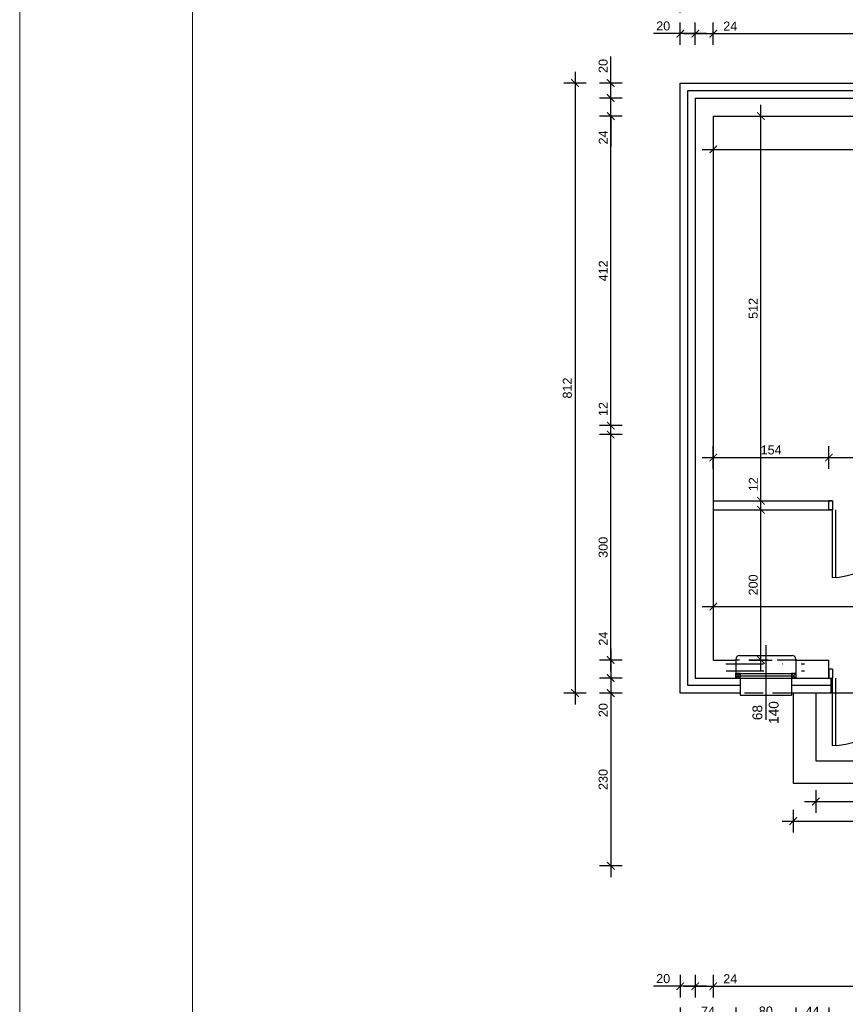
# Model space of a CAD drawing. Header units: millimetres. Extents: x 76458 to 82042, y -14593 to -11623.
# Tile 2 of 15: x 76458 to 77558, y -13924 to -12613. Entities that reach past the tile are written whole.
import ezdxf

# ---------------------------------------------------------------- set-up
doc = ezdxf.new("R2010")
doc.units = ezdxf.units.MM
doc.header["$LTSCALE"] = 100
doc.header["$MEASUREMENT"] = 0
for name, pattern in [('DASHDOT', [1, 0.5, -0.25, 0, -0.25]), ('DASHED', [0.75, 0.5, -0.25]), ('DASHED2', [0.375, 0.25, -0.125])]:
    doc.linetypes.add(name, pattern=pattern)
for name, color, linetype in [('OKNA', 7, 'Continuous'), ('otwór', 1, 'Continuous'), ('Warstwa1', 1, 'Continuous'), ('Warstwa4', 4, 'Continuous'), ('WENTYLACJAPRZER', 1, 'DASHED'), ('WYMIARY', 1, 'Continuous'), ('wyposażenie', 4, 'Continuous')]:
    doc.layers.add(name, color=color, linetype=linetype)
doc.layers.add('Wentyl', color=4, linetype='Continuous', lineweight=18)
doc.styles.add('styl1', font='ARIAL.TTF', dxfattribs={"height": 12})
doc.linetypes.add('BATTING', pattern='A,0.0001,-0.1,[134,ltypeshp.shx,S=0.1,R=0,X=-0.1,Y=0],-0.2,[134,ltypeshp.shx,S=0.1,R=180,X=0.1,Y=0],-0.1', length=0.4001)
doc.dimstyles.new('2222', dxfattribs={"dimtxt": 12, "dimasz": 10, "dimexe": 15, "dimexo": 15, "dimgap": 4, "dimtad": 1, "dimtxsty": 'styl1', "dimblk": 'ARCHTICK', "dimcen": 2.5, "dimdle": 15, "dimclrd": 1, "dimclre": 1, "dimclrt": 4, "dimadec": 0, "dimazin": 0, "dimtfac": 1, "dimtmove": 0, "dimatfit": 3, "dimldrblk": 'ARCHTICK', "dimfxl": 15, "dimfxlon": 1, "dimlwd": 25, "dimlwe": 25, "dimarcsym": 0})

# ---------------------------------------------------------------- blocks, each defined once
blk = doc.blocks.new('_ArchTick')
at = {"layer": 'Warstwa1', "color": 0, "const_width": 0.15}
blk.add_lwpolyline([(-0.5, -0.5), (0.5, 0.5)], dxfattribs=at)
blk = doc.blocks.new('*D21')
at = {"layer": 'Defpoints', "color": 0, "linetype": 'ByBlock'}
for p in [(77381.8, -13465.5), (77245.3, -13489.5), (77381.8, -13489.5)]:
    blk.add_point(p, dxfattribs=at)
at = {"layer": 'WYMIARY', "color": 1, "linetype": 'ByBlock', "lineweight": 25}
for p, q in [((77245.3, -13465.5), (77245.3, -13424.4)), ((77245.3, -13450.5), (77245.3, -13489.5)), ((77260.3, -13465.5), (77230.3, -13465.5)), ((77260.3, -13489.5), (77230.3, -13489.5))]:
    blk.add_line(p, q, dxfattribs=at)
at = {"layer": 'WYMIARY', "color": 1, "linetype": 'ByBlock', "lineweight": 25, "xscale": 10, "yscale": 10, "zscale": 10}
for p, rotation in [((77245.3, -13465.5), 90), ((77245.3, -13489.5), 270)]:
    blk.add_blockref('_ArchTick', p, dxfattribs=dict(at, rotation=rotation))
at = {"layer": 'WYMIARY', "color": 4, "linetype": 'ByBlock', "insert": (77235.3, -13437), "char_height": 12, "attachment_point": 5, "rotation": 90, "style": 'styl1'}
blk.add_mtext('24', dxfattribs=at)
blk = doc.blocks.new('*D22')
at = {"layer": 'Defpoints', "color": 0, "linetype": 'ByBlock'}
for p in [(77245.3, -13165.5), (77381.8, -13165.5), (77381.8, -13465.5)]:
    blk.add_point(p, dxfattribs=at)
at = {"layer": 'WYMIARY', "color": 1, "linetype": 'ByBlock', "lineweight": 25}
for p, q in [((77245.3, -13480.5), (77245.3, -13150.5)), ((77260.3, -13165.5), (77230.3, -13165.5)), ((77260.3, -13465.5), (77230.3, -13465.5))]:
    blk.add_line(p, q, dxfattribs=at)
at = {"layer": 'WYMIARY', "color": 1, "linetype": 'ByBlock', "lineweight": 25, "xscale": 10, "yscale": 10, "zscale": 10}
for p, rotation in [((77245.3, -13165.5), 90), ((77245.3, -13465.5), 270)]:
    blk.add_blockref('_ArchTick', p, dxfattribs=dict(at, rotation=rotation))
at = {"layer": 'WYMIARY', "color": 4, "linetype": 'ByBlock', "insert": (77235.2, -13315.5), "char_height": 12, "attachment_point": 5, "rotation": 90, "style": 'styl1'}
blk.add_mtext('300', dxfattribs=at)
blk = doc.blocks.new('*D23')
at = {"layer": 'Defpoints', "color": 0, "linetype": 'ByBlock'}
for p in [(77245.3, -13153.5), (77381.8, -13153.5), (77381.8, -13165.5)]:
    blk.add_point(p, dxfattribs=at)
at = {"layer": 'WYMIARY', "color": 1, "linetype": 'ByBlock', "lineweight": 25}
for p, q in [((77245.3, -13153.5), (77245.3, -13119.6)), ((77260.3, -13153.5), (77230.3, -13153.5)), ((77245.3, -13180.5), (77245.3, -13153.5)), ((77260.3, -13165.5), (77230.3, -13165.5))]:
    blk.add_line(p, q, dxfattribs=at)
at = {"layer": 'WYMIARY', "color": 1, "linetype": 'ByBlock', "lineweight": 25, "xscale": 10, "yscale": 10, "zscale": 10}
for p, rotation in [((77245.3, -13153.5), 90), ((77245.3, -13165.5), 270)]:
    blk.add_blockref('_ArchTick', p, dxfattribs=dict(at, rotation=rotation))
at = {"layer": 'WYMIARY', "color": 4, "linetype": 'ByBlock', "insert": (77235.3, -13131.5), "char_height": 12, "attachment_point": 5, "rotation": 90, "style": 'styl1'}
blk.add_mtext('12', dxfattribs=at)
blk = doc.blocks.new('*D24')
at = {"layer": 'Defpoints', "color": 0, "linetype": 'ByBlock'}
for p in [(77245.3, -12741.5), (77381.8, -12741.5), (77381.8, -13153.5)]:
    blk.add_point(p, dxfattribs=at)
at = {"layer": 'WYMIARY', "color": 1, "linetype": 'ByBlock', "lineweight": 25}
for p, q in [((77245.3, -13168.5), (77245.3, -12726.5)), ((77260.3, -12741.5), (77230.3, -12741.5)), ((77260.3, -13153.5), (77230.3, -13153.5))]:
    blk.add_line(p, q, dxfattribs=at)
at = {"layer": 'WYMIARY', "color": 1, "linetype": 'ByBlock', "lineweight": 25, "xscale": 10, "yscale": 10, "zscale": 10}
for p, rotation in [((77245.3, -12741.5), 90), ((77245.3, -13153.5), 270)]:
    blk.add_blockref('_ArchTick', p, dxfattribs=dict(at, rotation=rotation))
at = {"layer": 'WYMIARY', "color": 4, "linetype": 'ByBlock', "insert": (77235.3, -12947.5), "char_height": 12, "attachment_point": 5, "rotation": 90, "style": 'styl1'}
blk.add_mtext('412', dxfattribs=at)
blk = doc.blocks.new('*D25')
at = {"layer": 'Defpoints', "color": 0, "linetype": 'ByBlock'}
for p in [(77245.3, -12717.5), (77381.8, -12717.5), (77381.8, -12741.5)]:
    blk.add_point(p, dxfattribs=at)
at = {"layer": 'WYMIARY', "color": 1, "linetype": 'ByBlock', "lineweight": 25}
for p, q in [((77260.3, -12717.5), (77230.3, -12717.5)), ((77245.3, -12756.5), (77245.3, -12717.5)), ((77260.3, -12741.5), (77230.3, -12741.5)), ((77245.3, -12741.5), (77245.3, -12782.6))]:
    blk.add_line(p, q, dxfattribs=at)
at = {"layer": 'WYMIARY', "color": 1, "linetype": 'ByBlock', "lineweight": 25, "xscale": 10, "yscale": 10, "zscale": 10}
for p, rotation in [((77245.3, -12717.5), 90), ((77245.3, -12741.5), 270)]:
    blk.add_blockref('_ArchTick', p, dxfattribs=dict(at, rotation=rotation))
at = {"layer": 'WYMIARY', "color": 4, "linetype": 'ByBlock', "insert": (77235.3, -12770), "char_height": 12, "attachment_point": 5, "rotation": 90, "style": 'styl1'}
blk.add_mtext('24', dxfattribs=at)
blk = doc.blocks.new('*D26')
at = {"layer": 'Defpoints', "color": 0, "linetype": 'ByBlock'}
for p in [(77245.3, -12697.5), (77357.8, -12697.5), (77357.8, -12717.5)]:
    blk.add_point(p, dxfattribs=at)
at = {"layer": 'WYMIARY', "color": 1, "linetype": 'ByBlock', "lineweight": 25}
for p, q in [((77245.3, -12697.5), (77245.3, -12662.1)), ((77260.3, -12697.5), (77230.3, -12697.5)), ((77245.3, -12732.5), (77245.3, -12697.5)), ((77260.3, -12717.5), (77230.3, -12717.5))]:
    blk.add_line(p, q, dxfattribs=at)
at = {"layer": 'WYMIARY', "color": 1, "linetype": 'ByBlock', "lineweight": 25, "xscale": 10, "yscale": 10, "zscale": 10}
for p, rotation in [((77245.3, -12697.5), 90), ((77245.3, -12717.5), 270)]:
    blk.add_blockref('_ArchTick', p, dxfattribs=dict(at, rotation=rotation))
at = {"layer": 'WYMIARY', "color": 4, "linetype": 'ByBlock', "insert": (77235.2, -12674.8), "char_height": 12, "attachment_point": 5, "rotation": 90, "style": 'styl1'}
blk.add_mtext('20', dxfattribs=at)
blk = doc.blocks.new('*D27')
at = {"layer": 'Defpoints', "color": 0, "linetype": 'ByBlock'}
for p in [(77357.8, -13489.5), (77245.3, -13509.5), (77357.8, -13509.5)]:
    blk.add_point(p, dxfattribs=at)
at = {"layer": 'WYMIARY', "color": 1, "linetype": 'ByBlock', "lineweight": 25}
for p, q in [((77245.3, -13474.5), (77245.3, -13509.5)), ((77260.3, -13489.5), (77230.3, -13489.5)), ((77260.3, -13509.5), (77230.3, -13509.5)), ((77245.3, -13509.5), (77245.3, -13544.9))]:
    blk.add_line(p, q, dxfattribs=at)
at = {"layer": 'WYMIARY', "color": 1, "linetype": 'ByBlock', "lineweight": 25, "xscale": 10, "yscale": 10, "zscale": 10}
for p, rotation in [((77245.3, -13489.5), 90), ((77245.3, -13509.5), 270)]:
    blk.add_blockref('_ArchTick', p, dxfattribs=dict(at, rotation=rotation))
at = {"layer": 'WYMIARY', "color": 4, "linetype": 'ByBlock', "insert": (77235.2, -13532.2), "char_height": 12, "attachment_point": 5, "rotation": 90, "style": 'styl1'}
blk.add_mtext('20', dxfattribs=at)
blk = doc.blocks.new('*D28')
at = {"layer": 'Defpoints', "color": 0, "linetype": 'ByBlock'}
for p in [(77337.8, -12631.8), (77337.8, -12717.5), (77357.8, -12717.5)]:
    blk.add_point(p, dxfattribs=at)
at = {"layer": 'WYMIARY', "color": 1, "linetype": 'ByBlock', "lineweight": 25}
for p, q in [((77337.8, -12646.8), (77337.8, -12616.8)), ((77357.8, -12646.8), (77357.8, -12616.8)), ((77337.8, -12631.8), (77302.4, -12631.8)), ((77372.8, -12631.8), (77337.8, -12631.8))]:
    blk.add_line(p, q, dxfattribs=at)
at = {"layer": 'WYMIARY', "color": 1, "linetype": 'ByBlock', "lineweight": 25, "xscale": 10, "yscale": 10, "zscale": 10, "rotation": 180}
blk.add_blockref('_ArchTick', (77337.8, -12631.8), dxfattribs=at)
at = {"layer": 'WYMIARY', "color": 1, "linetype": 'ByBlock', "lineweight": 25, "xscale": 10, "yscale": 10, "zscale": 10}
blk.add_blockref('_ArchTick', (77357.8, -12631.8), dxfattribs=at)
at = {"layer": 'WYMIARY', "color": 4, "linetype": 'ByBlock', "insert": (77315.1, -12621.6), "char_height": 12, "attachment_point": 5, "style": 'styl1'}
blk.add_mtext('20', dxfattribs=at)
blk = doc.blocks.new('*D29')
at = {"layer": 'Defpoints', "color": 0, "linetype": 'ByBlock'}
for p in [(77381.8, -12631.8), (77357.8, -12717.5), (77381.8, -12741.5)]:
    blk.add_point(p, dxfattribs=at)
at = {"layer": 'WYMIARY', "color": 1, "linetype": 'ByBlock', "lineweight": 25}
for p, q in [((77357.8, -12646.8), (77357.8, -12616.8)), ((77381.8, -12646.8), (77381.8, -12616.8)), ((77342.8, -12631.8), (77381.8, -12631.8)), ((77381.8, -12631.8), (77417.1, -12631.8))]:
    blk.add_line(p, q, dxfattribs=at)
at = {"layer": 'WYMIARY', "color": 1, "linetype": 'ByBlock', "lineweight": 25, "xscale": 10, "yscale": 10, "zscale": 10, "rotation": 180}
blk.add_blockref('_ArchTick', (77357.8, -12631.8), dxfattribs=at)
at = {"layer": 'WYMIARY', "color": 1, "linetype": 'ByBlock', "lineweight": 25, "xscale": 10, "yscale": 10, "zscale": 10}
blk.add_blockref('_ArchTick', (77381.8, -12631.8), dxfattribs=at)
at = {"layer": 'WYMIARY', "color": 4, "linetype": 'ByBlock', "insert": (77404.4, -12621.7), "char_height": 12, "attachment_point": 5, "style": 'styl1'}
blk.add_mtext('24', dxfattribs=at)
blk = doc.blocks.new('*D30')
at = {"layer": 'Defpoints', "color": 0, "linetype": 'ByBlock'}
for p in [(77789.8, -12631.8), (77381.8, -12741.5), (77789.8, -12741.5)]:
    blk.add_point(p, dxfattribs=at)
at = {"layer": 'WYMIARY', "color": 1, "linetype": 'ByBlock', "lineweight": 25}
for p, q in [((77381.8, -12646.8), (77381.8, -12616.8)), ((77789.8, -12646.8), (77789.8, -12616.8)), ((77366.8, -12631.8), (77804.8, -12631.8))]:
    blk.add_line(p, q, dxfattribs=at)
at = {"layer": 'WYMIARY', "color": 1, "linetype": 'ByBlock', "lineweight": 25, "xscale": 10, "yscale": 10, "zscale": 10, "rotation": 180}
blk.add_blockref('_ArchTick', (77381.8, -12631.8), dxfattribs=at)
at = {"layer": 'WYMIARY', "color": 1, "linetype": 'ByBlock', "lineweight": 25, "xscale": 10, "yscale": 10, "zscale": 10}
blk.add_blockref('_ArchTick', (77789.8, -12631.8), dxfattribs=at)
at = {"layer": 'WYMIARY', "color": 4, "linetype": 'ByBlock', "insert": (77585.8, -12621.6), "char_height": 12, "attachment_point": 5, "style": 'styl1'}
blk.add_mtext('408', dxfattribs=at)
blk = doc.blocks.new('*D41')
at = {"layer": 'Defpoints', "color": 0, "linetype": 'ByBlock'}
for p in [(77992.8, -12588.7), (77337.8, -12697.5), (77992.8, -12717.5)]:
    blk.add_point(p, dxfattribs=at)
at = {"layer": 'WYMIARY', "color": 1, "linetype": 'ByBlock', "lineweight": 25}
for p, q in [((77337.8, -12603.7), (77337.8, -12573.7)), ((77992.8, -12603.7), (77992.8, -12573.7)), ((77322.8, -12588.7), (78007.8, -12588.7))]:
    blk.add_line(p, q, dxfattribs=at)
at = {"layer": 'WYMIARY', "color": 1, "linetype": 'ByBlock', "lineweight": 25, "xscale": 10, "yscale": 10, "zscale": 10, "rotation": 180}
blk.add_blockref('_ArchTick', (77337.8, -12588.7), dxfattribs=at)
at = {"layer": 'WYMIARY', "color": 1, "linetype": 'ByBlock', "lineweight": 25, "xscale": 10, "yscale": 10, "zscale": 10}
blk.add_blockref('_ArchTick', (77992.8, -12588.7), dxfattribs=at)
at = {"layer": 'WYMIARY', "color": 4, "linetype": 'ByBlock', "insert": (77665.3, -12578.5), "char_height": 12, "attachment_point": 5, "style": 'styl1'}
blk.add_mtext('655', dxfattribs=at)
blk = doc.blocks.new('*D48')
at = {"layer": 'Defpoints', "color": 0, "linetype": 'ByBlock'}
for p in [(78032.8, -12547.7), (77337.8, -12697.5), (78032.8, -12697.5)]:
    blk.add_point(p, dxfattribs=at)
at = {"layer": 'WYMIARY', "color": 1, "linetype": 'ByBlock', "lineweight": 25}
for p, q in [((77337.8, -12562.7), (77337.8, -12532.7)), ((78032.8, -12562.7), (78032.8, -12532.7)), ((77322.8, -12547.7), (78047.8, -12547.7))]:
    blk.add_line(p, q, dxfattribs=at)
at = {"layer": 'WYMIARY', "color": 1, "linetype": 'ByBlock', "lineweight": 25, "xscale": 10, "yscale": 10, "zscale": 10, "rotation": 180}
blk.add_blockref('_ArchTick', (77337.8, -12547.7), dxfattribs=at)
at = {"layer": 'WYMIARY', "color": 1, "linetype": 'ByBlock', "lineweight": 25, "xscale": 10, "yscale": 10, "zscale": 10}
blk.add_blockref('_ArchTick', (78032.8, -12547.7), dxfattribs=at)
at = {"layer": 'WYMIARY', "color": 4, "linetype": 'ByBlock', "insert": (77685.3, -12537.6), "char_height": 12, "attachment_point": 5, "style": 'styl1'}
blk.add_mtext('695', dxfattribs=at)
blk = doc.blocks.new('*D53')
at = {"layer": 'Defpoints', "color": 0, "linetype": 'ByBlock'}
for p in [(77337.8, -12697.5), (77197.7, -13509.5), (77337.8, -13509.5)]:
    blk.add_point(p, dxfattribs=at)
at = {"layer": 'WYMIARY', "color": 1, "linetype": 'ByBlock', "lineweight": 25}
for p, q in [((77197.7, -12682.5), (77197.7, -13524.5)), ((77212.7, -12697.5), (77182.7, -12697.5)), ((77212.7, -13509.5), (77182.7, -13509.5))]:
    blk.add_line(p, q, dxfattribs=at)
at = {"layer": 'WYMIARY', "color": 1, "linetype": 'ByBlock', "lineweight": 25, "xscale": 10, "yscale": 10, "zscale": 10}
for p, rotation in [((77197.7, -12697.5), 90), ((77197.7, -13509.5), 270)]:
    blk.add_blockref('_ArchTick', p, dxfattribs=dict(at, rotation=rotation))
at = {"layer": 'WYMIARY', "color": 4, "linetype": 'ByBlock', "insert": (77187.5, -13103.5), "char_height": 12, "attachment_point": 5, "rotation": 90, "style": 'styl1'}
blk.add_mtext('812', dxfattribs=at)
blk = doc.blocks.new('*D54')
at = {"layer": 'Defpoints', "color": 0, "linetype": 'ByBlock'}
for p in [(78048.8, -13509.5), (77245.3, -13739.5), (78048.8, -13739.5)]:
    blk.add_point(p, dxfattribs=at)
at = {"layer": 'WYMIARY', "color": 1, "linetype": 'ByBlock', "lineweight": 25}
for p, q in [((77245.3, -13494.5), (77245.3, -13754.5)), ((77260.3, -13509.5), (77230.3, -13509.5)), ((77260.3, -13739.5), (77230.3, -13739.5))]:
    blk.add_line(p, q, dxfattribs=at)
at = {"layer": 'WYMIARY', "color": 1, "linetype": 'ByBlock', "lineweight": 25, "xscale": 10, "yscale": 10, "zscale": 10}
for p, rotation in [((77245.3, -13509.5), 90), ((77245.3, -13739.5), 270)]:
    blk.add_blockref('_ArchTick', p, dxfattribs=dict(at, rotation=rotation))
at = {"layer": 'WYMIARY', "color": 4, "linetype": 'ByBlock', "insert": (77235.2, -13624.5), "char_height": 12, "attachment_point": 5, "rotation": 90, "style": 'styl1'}
blk.add_mtext('230', dxfattribs=at)
blk = doc.blocks.new('*D55')
at = {"layer": 'Defpoints', "color": 0, "linetype": 'ByBlock'}
for p in [(77337.8, -13554), (77357.8, -13554), (77337.8, -13899.7)]:
    blk.add_point(p, dxfattribs=at)
at = {"layer": 'WYMIARY', "color": 1, "linetype": 'ByBlock', "lineweight": 25}
for p, q in [((77337.8, -13884.7), (77337.8, -13914.7)), ((77357.8, -13884.7), (77357.8, -13914.7)), ((77337.8, -13899.7), (77302.4, -13899.7)), ((77372.8, -13899.7), (77337.8, -13899.7))]:
    blk.add_line(p, q, dxfattribs=at)
at = {"layer": 'WYMIARY', "color": 1, "linetype": 'ByBlock', "lineweight": 25, "xscale": 10, "yscale": 10, "zscale": 10, "rotation": 180}
blk.add_blockref('_ArchTick', (77337.8, -13899.7), dxfattribs=at)
at = {"layer": 'WYMIARY', "color": 1, "linetype": 'ByBlock', "lineweight": 25, "xscale": 10, "yscale": 10, "zscale": 10}
blk.add_blockref('_ArchTick', (77357.8, -13899.7), dxfattribs=at)
at = {"layer": 'WYMIARY', "color": 4, "linetype": 'ByBlock', "insert": (77315.1, -13889.6), "char_height": 12, "attachment_point": 5, "style": 'styl1'}
blk.add_mtext('20', dxfattribs=at)
blk = doc.blocks.new('*D56')
at = {"layer": 'Defpoints', "color": 0, "linetype": 'ByBlock'}
for p in [(77381.8, -13530), (77357.8, -13554), (77381.8, -13899.7)]:
    blk.add_point(p, dxfattribs=at)
at = {"layer": 'WYMIARY', "color": 1, "linetype": 'ByBlock', "lineweight": 25}
for p, q in [((77357.8, -13884.7), (77357.8, -13914.7)), ((77381.8, -13884.7), (77381.8, -13914.7)), ((77342.8, -13899.7), (77381.8, -13899.7)), ((77381.8, -13899.7), (77417.1, -13899.7))]:
    blk.add_line(p, q, dxfattribs=at)
at = {"layer": 'WYMIARY', "color": 1, "linetype": 'ByBlock', "lineweight": 25, "xscale": 10, "yscale": 10, "zscale": 10, "rotation": 180}
blk.add_blockref('_ArchTick', (77357.8, -13899.7), dxfattribs=at)
at = {"layer": 'WYMIARY', "color": 1, "linetype": 'ByBlock', "lineweight": 25, "xscale": 10, "yscale": 10, "zscale": 10}
blk.add_blockref('_ArchTick', (77381.8, -13899.7), dxfattribs=at)
at = {"layer": 'WYMIARY', "color": 4, "linetype": 'ByBlock', "insert": (77404.4, -13889.7), "char_height": 12, "attachment_point": 5, "style": 'styl1'}
blk.add_mtext('24', dxfattribs=at)
blk = doc.blocks.new('*D57')
at = {"layer": 'Defpoints', "color": 0, "linetype": 'ByBlock'}
for p in [(77381.8, -13530), (77789.8, -13530), (77789.8, -13899.7)]:
    blk.add_point(p, dxfattribs=at)
at = {"layer": 'WYMIARY', "color": 1, "linetype": 'ByBlock', "lineweight": 25}
for p, q in [((77381.8, -13884.7), (77381.8, -13914.7)), ((77789.8, -13884.7), (77789.8, -13914.7)), ((77366.8, -13899.7), (77804.8, -13899.7))]:
    blk.add_line(p, q, dxfattribs=at)
at = {"layer": 'WYMIARY', "color": 1, "linetype": 'ByBlock', "lineweight": 25, "xscale": 10, "yscale": 10, "zscale": 10, "rotation": 180}
blk.add_blockref('_ArchTick', (77381.8, -13899.7), dxfattribs=at)
at = {"layer": 'WYMIARY', "color": 1, "linetype": 'ByBlock', "lineweight": 25, "xscale": 10, "yscale": 10, "zscale": 10}
blk.add_blockref('_ArchTick', (77789.8, -13899.7), dxfattribs=at)
at = {"layer": 'WYMIARY', "color": 4, "linetype": 'ByBlock', "insert": (77585.8, -13889.6), "char_height": 12, "attachment_point": 5, "style": 'styl1'}
blk.add_mtext('408', dxfattribs=at)
blk = doc.blocks.new('*D70')
at = {"layer": 'Defpoints', "color": 0, "linetype": 'ByBlock'}
for p in [(77337.8, -13530), (77411.8, -13530), (77337.8, -13942.9)]:
    blk.add_point(p, dxfattribs=at)
at = {"layer": 'WYMIARY', "color": 1, "linetype": 'ByBlock', "lineweight": 25}
for p, q in [((77337.8, -13927.9), (77337.8, -13957.9)), ((77411.8, -13927.9), (77411.8, -13957.9)), ((77426.8, -13942.9), (77322.8, -13942.9))]:
    blk.add_line(p, q, dxfattribs=at)
at = {"layer": 'WYMIARY', "color": 1, "linetype": 'ByBlock', "lineweight": 25, "xscale": 10, "yscale": 10, "zscale": 10, "rotation": 180}
blk.add_blockref('_ArchTick', (77337.8, -13942.9), dxfattribs=at)
at = {"layer": 'WYMIARY', "color": 1, "linetype": 'ByBlock', "lineweight": 25, "xscale": 10, "yscale": 10, "zscale": 10}
blk.add_blockref('_ArchTick', (77411.8, -13942.9), dxfattribs=at)
at = {"layer": 'WYMIARY', "color": 4, "linetype": 'ByBlock', "insert": (77374.8, -13932.9), "char_height": 12, "attachment_point": 5, "style": 'styl1'}
blk.add_mtext('74', dxfattribs=at)
blk = doc.blocks.new('*D71')
at = {"layer": 'Defpoints', "color": 0, "linetype": 'ByBlock'}
for p in [(77411.8, -13530), (77491.8, -13530), (77491.8, -13942.9)]:
    blk.add_point(p, dxfattribs=at)
at = {"layer": 'WYMIARY', "color": 1, "linetype": 'ByBlock', "lineweight": 25}
for p, q in [((77411.8, -13927.9), (77411.8, -13957.9)), ((77491.8, -13927.9), (77491.8, -13957.9)), ((77396.8, -13942.9), (77506.8, -13942.9))]:
    blk.add_line(p, q, dxfattribs=at)
at = {"layer": 'WYMIARY', "color": 1, "linetype": 'ByBlock', "lineweight": 25, "xscale": 10, "yscale": 10, "zscale": 10, "rotation": 180}
blk.add_blockref('_ArchTick', (77411.8, -13942.9), dxfattribs=at)
at = {"layer": 'WYMIARY', "color": 1, "linetype": 'ByBlock', "lineweight": 25, "xscale": 10, "yscale": 10, "zscale": 10}
blk.add_blockref('_ArchTick', (77491.8, -13942.9), dxfattribs=at)
at = {"layer": 'WYMIARY', "color": 4, "linetype": 'ByBlock', "insert": (77451.8, -13932.8), "char_height": 12, "attachment_point": 5, "style": 'styl1'}
blk.add_mtext('80', dxfattribs=at)
blk = doc.blocks.new('*D72')
at = {"layer": 'Defpoints', "color": 0, "linetype": 'ByBlock'}
for p in [(77491.8, -13530), (77535.8, -13530), (77535.8, -13942.9)]:
    blk.add_point(p, dxfattribs=at)
at = {"layer": 'WYMIARY', "color": 1, "linetype": 'ByBlock', "lineweight": 25}
for p, q in [((77491.8, -13927.9), (77491.8, -13957.9)), ((77535.8, -13927.9), (77535.8, -13957.9)), ((77476.8, -13942.9), (77550.8, -13942.9))]:
    blk.add_line(p, q, dxfattribs=at)
at = {"layer": 'WYMIARY', "color": 1, "linetype": 'ByBlock', "lineweight": 25, "xscale": 10, "yscale": 10, "zscale": 10, "rotation": 180}
blk.add_blockref('_ArchTick', (77491.8, -13942.9), dxfattribs=at)
at = {"layer": 'WYMIARY', "color": 1, "linetype": 'ByBlock', "lineweight": 25, "xscale": 10, "yscale": 10, "zscale": 10}
blk.add_blockref('_ArchTick', (77535.8, -13942.9), dxfattribs=at)
at = {"layer": 'WYMIARY', "color": 4, "linetype": 'ByBlock', "insert": (77513.8, -13932.9), "char_height": 12, "attachment_point": 5, "style": 'styl1'}
blk.add_mtext('44', dxfattribs=at)
blk = doc.blocks.new('*D73')
at = {"layer": 'Defpoints', "color": 0, "linetype": 'ByBlock'}
for p in [(77535.8, -13530), (77635.8, -13530), (77635.8, -13942.9)]:
    blk.add_point(p, dxfattribs=at)
at = {"layer": 'WYMIARY', "color": 1, "linetype": 'ByBlock', "lineweight": 25}
for p, q in [((77535.8, -13927.9), (77535.8, -13957.9)), ((77635.8, -13927.9), (77635.8, -13957.9)), ((77520.8, -13942.9), (77650.8, -13942.9))]:
    blk.add_line(p, q, dxfattribs=at)
at = {"layer": 'WYMIARY', "color": 1, "linetype": 'ByBlock', "lineweight": 25, "xscale": 10, "yscale": 10, "zscale": 10, "rotation": 180}
blk.add_blockref('_ArchTick', (77535.8, -13942.9), dxfattribs=at)
at = {"layer": 'WYMIARY', "color": 1, "linetype": 'ByBlock', "lineweight": 25, "xscale": 10, "yscale": 10, "zscale": 10}
blk.add_blockref('_ArchTick', (77635.8, -13942.9), dxfattribs=at)
at = {"layer": 'WYMIARY', "color": 4, "linetype": 'ByBlock', "insert": (77585.8, -13932.8), "char_height": 12, "attachment_point": 5, "style": 'styl1'}
blk.add_mtext('100', dxfattribs=at)
blk = doc.blocks.new('*D117')
at = {"layer": 'Defpoints', "color": 0, "linetype": 'ByBlock'}
for p in [(77535.8, -13196), (77381.8, -13253.5), (77535.8, -13253.5)]:
    blk.add_point(p, dxfattribs=at)
at = {"layer": 'WYMIARY', "color": 1, "linetype": 'ByBlock', "lineweight": 25}
for p, q in [((77381.8, -13211), (77381.8, -13181)), ((77535.8, -13211), (77535.8, -13181)), ((77366.8, -13196), (77550.8, -13196))]:
    blk.add_line(p, q, dxfattribs=at)
at = {"layer": 'WYMIARY', "color": 1, "linetype": 'ByBlock', "lineweight": 25, "xscale": 10, "yscale": 10, "zscale": 10, "rotation": 180}
blk.add_blockref('_ArchTick', (77381.8, -13196), dxfattribs=at)
at = {"layer": 'WYMIARY', "color": 1, "linetype": 'ByBlock', "lineweight": 25, "xscale": 10, "yscale": 10, "zscale": 10}
blk.add_blockref('_ArchTick', (77535.8, -13196), dxfattribs=at)
at = {"layer": 'WYMIARY', "color": 4, "linetype": 'ByBlock', "insert": (77458.8, -13185.9), "char_height": 12, "attachment_point": 5, "style": 'styl1'}
blk.add_mtext('154', dxfattribs=at)
blk = doc.blocks.new('*D118')
at = {"layer": 'Defpoints', "color": 0, "linetype": 'ByBlock'}
for p in [(77635.8, -13196), (77535.8, -13253.5), (77635.8, -13253.5)]:
    blk.add_point(p, dxfattribs=at)
at = {"layer": 'WYMIARY', "color": 1, "linetype": 'ByBlock', "lineweight": 25}
for p, q in [((77535.8, -13211), (77535.8, -13181)), ((77635.8, -13211), (77635.8, -13181)), ((77520.8, -13196), (77650.8, -13196))]:
    blk.add_line(p, q, dxfattribs=at)
at = {"layer": 'WYMIARY', "color": 1, "linetype": 'ByBlock', "lineweight": 25, "xscale": 10, "yscale": 10, "zscale": 10, "rotation": 180}
blk.add_blockref('_ArchTick', (77535.8, -13196), dxfattribs=at)
at = {"layer": 'WYMIARY', "color": 1, "linetype": 'ByBlock', "lineweight": 25, "xscale": 10, "yscale": 10, "zscale": 10}
blk.add_blockref('_ArchTick', (77635.8, -13196), dxfattribs=at)
at = {"layer": 'WYMIARY', "color": 4, "linetype": 'ByBlock', "insert": (77585.8, -13185.9), "char_height": 12, "attachment_point": 5, "style": 'styl1'}
blk.add_mtext('100', dxfattribs=at)
blk = doc.blocks.new('*D143')
at = {"layer": 'Defpoints', "color": 0, "linetype": 'ByBlock'}
for p in [(77381.8, -13265.5), (77445.2, -13265.5), (77381.8, -13465.5)]:
    blk.add_point(p, dxfattribs=at)
at = {"layer": 'WYMIARY', "color": 1, "linetype": 'ByBlock', "lineweight": 25}
for p, q in [((77445.2, -13480.5), (77445.2, -13250.5)), ((77430.2, -13265.5), (77460.2, -13265.5)), ((77430.2, -13465.5), (77460.2, -13465.5))]:
    blk.add_line(p, q, dxfattribs=at)
at = {"layer": 'WYMIARY', "color": 1, "linetype": 'ByBlock', "lineweight": 25, "xscale": 10, "yscale": 10, "zscale": 10}
for p, rotation in [((77445.2, -13265.5), 90), ((77445.2, -13465.5), 270)]:
    blk.add_blockref('_ArchTick', p, dxfattribs=dict(at, rotation=rotation))
at = {"layer": 'WYMIARY', "color": 4, "linetype": 'ByBlock', "insert": (77435, -13365.5), "char_height": 12, "attachment_point": 5, "rotation": 90, "style": 'styl1'}
blk.add_mtext('200', dxfattribs=at)
blk = doc.blocks.new('*D144')
at = {"layer": 'Defpoints', "color": 0, "linetype": 'ByBlock'}
for p in [(77789.8, -13254.9), (77381.8, -13270.5), (77789.8, -13394.4)]:
    blk.add_point(p, dxfattribs=at)
at = {"layer": 'WYMIARY', "color": 1, "linetype": 'ByBlock', "lineweight": 25}
for p, q in [((77381.8, -13379.4), (77381.8, -13409.4)), ((77789.8, -13379.4), (77789.8, -13409.4)), ((77366.8, -13394.4), (77804.8, -13394.4))]:
    blk.add_line(p, q, dxfattribs=at)
at = {"layer": 'WYMIARY', "color": 1, "linetype": 'ByBlock', "lineweight": 25, "xscale": 10, "yscale": 10, "zscale": 10, "rotation": 180}
blk.add_blockref('_ArchTick', (77381.8, -13394.4), dxfattribs=at)
at = {"layer": 'WYMIARY', "color": 1, "linetype": 'ByBlock', "lineweight": 25, "xscale": 10, "yscale": 10, "zscale": 10}
blk.add_blockref('_ArchTick', (77789.8, -13394.4), dxfattribs=at)
at = {"layer": 'WYMIARY', "color": 4, "linetype": 'ByBlock', "insert": (77585.8, -13384.3), "char_height": 12, "attachment_point": 5, "style": 'styl1'}
blk.add_mtext('408', dxfattribs=at)
blk = doc.blocks.new('*D145')
at = {"layer": 'Defpoints', "color": 0, "linetype": 'ByBlock'}
for p in [(77381.8, -13253.5), (77445.2, -13253.5), (77381.8, -13265.5)]:
    blk.add_point(p, dxfattribs=at)
at = {"layer": 'WYMIARY', "color": 1, "linetype": 'ByBlock', "lineweight": 25}
for p, q in [((77445.2, -13253.5), (77445.2, -13219.6)), ((77430.2, -13253.5), (77460.2, -13253.5)), ((77445.2, -13280.5), (77445.2, -13253.5)), ((77430.2, -13265.5), (77460.2, -13265.5))]:
    blk.add_line(p, q, dxfattribs=at)
at = {"layer": 'WYMIARY', "color": 1, "linetype": 'ByBlock', "lineweight": 25, "xscale": 10, "yscale": 10, "zscale": 10}
for p, rotation in [((77445.2, -13253.5), 90), ((77445.2, -13265.5), 270)]:
    blk.add_blockref('_ArchTick', p, dxfattribs=dict(at, rotation=rotation))
at = {"layer": 'WYMIARY', "color": 4, "linetype": 'ByBlock', "insert": (77435.1, -13231.5), "char_height": 12, "attachment_point": 5, "rotation": 90, "style": 'styl1'}
blk.add_mtext('12', dxfattribs=at)
blk = doc.blocks.new('*D146')
at = {"layer": 'Defpoints', "color": 0, "linetype": 'ByBlock'}
for p in [(77381.8, -12741.5), (77445.2, -12741.5), (77381.8, -13253.5)]:
    blk.add_point(p, dxfattribs=at)
at = {"layer": 'WYMIARY', "color": 1, "linetype": 'ByBlock', "lineweight": 25}
for p, q in [((77445.2, -13268.5), (77445.2, -12726.5)), ((77430.2, -12741.5), (77460.2, -12741.5)), ((77430.2, -13253.5), (77460.2, -13253.5))]:
    blk.add_line(p, q, dxfattribs=at)
at = {"layer": 'WYMIARY', "color": 1, "linetype": 'ByBlock', "lineweight": 25, "xscale": 10, "yscale": 10, "zscale": 10}
for p, rotation in [((77445.2, -12741.5), 90), ((77445.2, -13253.5), 270)]:
    blk.add_blockref('_ArchTick', p, dxfattribs=dict(at, rotation=rotation))
at = {"layer": 'WYMIARY', "color": 4, "linetype": 'ByBlock', "insert": (77435, -12997.5), "char_height": 12, "attachment_point": 5, "rotation": 90, "style": 'styl1'}
blk.add_mtext('512', dxfattribs=at)
blk = doc.blocks.new('*D147')
at = {"layer": 'Defpoints', "color": 0, "linetype": 'ByBlock'}
for p in [(77381.8, -12742.6), (77789.8, -12741.5), (77789.8, -12785.8)]:
    blk.add_point(p, dxfattribs=at)
at = {"layer": 'WYMIARY', "color": 1, "linetype": 'ByBlock', "lineweight": 25}
for p, q in [((77381.8, -12770.8), (77381.8, -12800.8)), ((77789.8, -12770.8), (77789.8, -12800.8)), ((77366.8, -12785.8), (77804.8, -12785.8))]:
    blk.add_line(p, q, dxfattribs=at)
at = {"layer": 'WYMIARY', "color": 1, "linetype": 'ByBlock', "lineweight": 25, "xscale": 10, "yscale": 10, "zscale": 10, "rotation": 180}
blk.add_blockref('_ArchTick', (77381.8, -12785.8), dxfattribs=at)
at = {"layer": 'WYMIARY', "color": 1, "linetype": 'ByBlock', "lineweight": 25, "xscale": 10, "yscale": 10, "zscale": 10}
blk.add_blockref('_ArchTick', (77789.8, -12785.8), dxfattribs=at)
at = {"layer": 'WYMIARY', "color": 4, "linetype": 'ByBlock', "insert": (77585.8, -12775.7), "char_height": 12, "attachment_point": 5, "style": 'styl1'}
blk.add_mtext('408', dxfattribs=at)
blk = doc.blocks.new('*D176')
at = {"layer": 'Defpoints', "color": 0, "linetype": 'ByBlock'}
for p in [(77488.3, -13629.5), (77683.3, -13629.5), (77683.3, -13679.9)]:
    blk.add_point(p, dxfattribs=at)
at = {"layer": 'WYMIARY', "color": 1, "linetype": 'ByBlock', "lineweight": 25}
for p, q in [((77488.3, -13664.9), (77488.3, -13694.9)), ((77683.3, -13664.9), (77683.3, -13694.9)), ((77473.3, -13679.9), (77698.3, -13679.9))]:
    blk.add_line(p, q, dxfattribs=at)
at = {"layer": 'WYMIARY', "color": 1, "linetype": 'ByBlock', "lineweight": 25, "xscale": 10, "yscale": 10, "zscale": 10, "rotation": 180}
blk.add_blockref('_ArchTick', (77488.3, -13679.9), dxfattribs=at)
at = {"layer": 'WYMIARY', "color": 1, "linetype": 'ByBlock', "lineweight": 25, "xscale": 10, "yscale": 10, "zscale": 10}
blk.add_blockref('_ArchTick', (77683.3, -13679.9), dxfattribs=at)
at = {"layer": 'WYMIARY', "color": 4, "linetype": 'ByBlock', "insert": (77585.8, -13669.8), "char_height": 12, "attachment_point": 5, "style": 'styl1'}
blk.add_mtext('195', dxfattribs=at)
blk = doc.blocks.new('*D179')
at = {"layer": 'Defpoints', "color": 0, "linetype": 'ByBlock'}
for p in [(77518.3, -13599.5), (77653.3, -13599.5), (77653.3, -13653.7)]:
    blk.add_point(p, dxfattribs=at)
at = {"layer": 'WYMIARY', "color": 1, "linetype": 'ByBlock', "lineweight": 25}
for p, q in [((77518.3, -13638.7), (77518.3, -13668.7)), ((77653.3, -13638.7), (77653.3, -13668.7)), ((77503.3, -13653.7), (77668.3, -13653.7))]:
    blk.add_line(p, q, dxfattribs=at)
at = {"layer": 'WYMIARY', "color": 1, "linetype": 'ByBlock', "lineweight": 25, "xscale": 10, "yscale": 10, "zscale": 10, "rotation": 180}
blk.add_blockref('_ArchTick', (77518.3, -13653.7), dxfattribs=at)
at = {"layer": 'WYMIARY', "color": 1, "linetype": 'ByBlock', "lineweight": 25, "xscale": 10, "yscale": 10, "zscale": 10}
blk.add_blockref('_ArchTick', (77653.3, -13653.7), dxfattribs=at)
at = {"layer": 'WYMIARY', "color": 4, "linetype": 'ByBlock', "insert": (77585.8, -13643.6), "char_height": 12, "attachment_point": 5, "style": 'styl1'}
blk.add_mtext('135', dxfattribs=at)

msp = doc.modelspace()

# ---------------------------------------------------------------- linework, layer by layer
at = {"layer": 'OKNA', "color": 4, "linetype": 'Continuous'}
for p, q in [((77417.753, -13483.497), (77411.753, -13489.497)), ((77417.753, -13489.497), (77411.753, -13483.497)), ((77417.753, -13489.497), (77411.753, -13483.497)), ((77417.753, -13483.497), (77411.753, -13489.497)), ((77491.753, -13483.497), (77485.753, -13489.497)), ((77491.753, -13489.497), (77485.753, -13483.497))]:
    msp.add_line(p, q, dxfattribs=at)
at = {"layer": 'OKNA', "color": 4, "linetype": 'DASHED'}
for points in [[(77417.753, -13489.497), (77411.753, -13489.497), (77411.753, -13483.497), (77417.753, -13483.497)], [(77417.753, -13483.497), (77411.753, -13483.497), (77411.753, -13489.497), (77417.753, -13489.497)]]:
    msp.add_lwpolyline(points, close=True, dxfattribs=at)
at = {"layer": 'otwór', "color": 1}
for p, q in [((77540.753, -13355.497), (77540.753, -13265.497)), ((77544.753, -13355.497), (77544.753, -13265.497)), ((77540.753, -13579.497), (77540.753, -13489.497)), ((77544.753, -13579.497), (77544.753, -13489.497))]:
    msp.add_line(p, q, dxfattribs=at)
msp.add_lwpolyline([(77535.753, -13253.497), (77540.753, -13253.497), (77540.753, -13265.497), (77535.753, -13265.497)], close=True, dxfattribs=at)
for centre in [(77539.819, -13264.559), (77539.819, -13488.559)]:
    msp.add_arc(centre, 90.939, 270.244859, 359.408849, dxfattribs=at)
at = {"layer": 'Warstwa1', "color": 2}
for p, q in [((77357.753, -12717.497), (78331.753, -12717.497)), ((77357.753, -12717.497), (77357.753, -12961.497)), ((77381.753, -12741.497), (77789.753, -12741.497)), ((77381.753, -12741.497), (77381.753, -13465.497)), ((77357.753, -12961.497), (77357.753, -13489.497)), ((77381.753, -13253.497), (77540.753, -13253.497)), ((77381.753, -13265.497), (77540.753, -13265.497)), ((77381.753, -13465.497), (77411.753, -13465.497)), ((77411.753, -13464.497), (77411.753, -13489.497)), ((77491.753, -13464.497), (77491.753, -13489.497)), ((77491.753, -13465.497), (77535.753, -13465.497)), ((77535.753, -13489.497), (77535.753, -13465.497)), ((77535.753, -13477.497), (77535.753, -13489.497)), ((77357.753, -13489.497), (77538.253, -13489.497))]:
    msp.add_line(p, q, dxfattribs=at)
at = {"layer": 'Warstwa1', "linetype": 'DASHED2'}
for p, q in [((77491.753, -13465.497), (77411.753, -13465.497)), ((77485.753, -13509.497), (77417.753, -13509.497))]:
    msp.add_line(p, q, dxfattribs=at)
at = {"layer": 'Warstwa4', "linetype": 'DASHDOT'}
for p, q in [((77398.729, -13470.752), (77503.237, -13470.752)), ((77399.068, -13479.676), (77503.407, -13479.676))]:
    msp.add_line(p, q, dxfattribs=at)
at = {"layer": 'Warstwa4'}
for p, q in [((77416.753, -13459.497), (77486.753, -13459.497)), ((77491.753, -13489.497), (77485.753, -13489.497)), ((77417.753, -13512.497), (77485.753, -13512.497))]:
    msp.add_line(p, q, dxfattribs=at)
at = {"layer": 'Warstwa4', "linetype": 'ByBlock'}
for p, q in [((77417.753, -13489.497), (77417.753, -13512.497)), ((77485.753, -13489.497), (77485.753, -13512.497)), ((77538.253, -13489.497), (77538.253, -13509.497))]:
    msp.add_line(p, q, dxfattribs=at)
at = {"layer": 'Warstwa4'}
msp.add_lwpolyline([(77491.753, -13483.497), (77485.753, -13483.497), (77485.753, -13489.497)], dxfattribs=at)
for centre, start, end in [((77416.753, -13464.497), 90, 180), ((77486.753, -13464.497), 0, 90)]:
    msp.add_arc(centre, 5, start, end, dxfattribs=at)
at = {"layer": 'Wentyl'}
for points in [[(76458.305, -14592.653), (80658.305, -14592.653), (80658.305, -11622.653), (76458.305, -11622.653)], [(76688.305, -11702.653), (80578.305, -11702.653), (80578.305, -14512.653), (76688.305, -14512.653)]]:
    msp.add_lwpolyline(points, close=True, dxfattribs=at)
at = {"layer": 'WENTYLACJAPRZER', "linetype": 'ByBlock'}
for p, q in [((77540.753, -13253.497), (77535.753, -13253.497)), ((77540.753, -13253.497), (77540.753, -13265.497)), ((77535.753, -13265.497), (77540.753, -13265.497)), ((77451.753, -13445.606), (77451.753, -13545.219)), ((77417.753, -13483.497), (77485.753, -13483.497)), ((77540.753, -13477.497), (77535.753, -13477.497)), ((77540.753, -13477.497), (77540.753, -13489.497)), ((77417.753, -13486.497), (77485.753, -13486.497)), ((77417.753, -13489.497), (77485.753, -13489.497)), ((77535.753, -13489.497), (77540.753, -13489.497))]:
    msp.add_line(p, q, dxfattribs=at)
at = {"layer": 'WYMIARY', "linetype": 'ByBlock'}
msp.add_line((77488.253, -13629.497), (77683.253, -13629.497), dxfattribs=at)
msp.add_lwpolyline([(77488.253, -13509.497), (77488.253, -13629.497), (77683.253, -13629.497), (77683.253, -13509.497), (77488.253, -13509.497)], dxfattribs=at)
msp.add_lwpolyline([(77518.253, -13509.497), (77518.253, -13599.497), (77653.253, -13599.497), (77653.253, -13509.497)], close=True, dxfattribs=at)
at = {"layer": 'wyposażenie'}
for points in [[(77337.753, -12768.997), (77337.753, -12697.497), (77998.753, -12697.497)], [(77417.753, -13509.497), (77337.753, -13509.497), (77337.753, -12768.997)], [(77538.253, -13509.497), (77485.753, -13509.497)]]:
    msp.add_lwpolyline(points, dxfattribs=at)
at = {"layer": 'wyposażenie', "linetype": 'BATTING', "ltscale": 0.2}
for points in [[(77347.753, -12768.997), (77347.753, -12707.497), (77998.753, -12707.497)], [(77417.753, -13499.497), (77347.753, -13499.497), (77347.753, -12768.997)], [(77538.253, -13499.497), (77485.753, -13499.497)]]:
    msp.add_lwpolyline(points, dxfattribs=at)

# ---------------------------------------------------------------- texts
at = {"layer": 'Warstwa4', "insert": (77451.442, -13535.429), "char_height": 13, "attachment_point": 5, "rotation": 90, "style": 'styl1'}
msp.add_mtext('{\\fArial|b0|i0|c238|p34;68\\P140}', dxfattribs=at)

# ---------------------------------------------------------------- dimensions: what is measured, and where the dimension line sits
at = {"layer": 'WYMIARY', "linetype": 'ByBlock'}
for base, p1, p2, picture, middle in [((78032.753, -12547.704), (77337.753, -12697.497), (78032.753, -12697.497), '*D48', (77685.253, -12537.577)), ((77992.753, -12588.657), (77337.753, -12697.497), (77992.753, -12717.497), '*D41', (77665.253, -12578.531)), ((77337.753, -12631.752), (77357.753, -12717.497), (77337.753, -12717.497), '*D28', (77315.076, -12621.625)), ((77381.753, -12631.752), (77357.753, -12717.497), (77381.753, -12741.497), '*D29', (77404.425, -12621.727)), ((77789.753, -12785.781), (77381.753, -12742.568), (77789.753, -12741.497), '*D147', (77585.753, -12775.654)), ((77535.753, -13195.994), (77381.753, -13253.497), (77535.753, -13253.497), '*D117', (77458.753, -13185.868)), ((77635.753, -13195.994), (77535.753, -13253.497), (77635.753, -13253.497), '*D118', (77585.753, -13185.868)), ((77789.753, -13394.416), (77381.753, -13270.517), (77789.753, -13254.928), '*D144', (77585.753, -13384.289)), ((77337.753, -13942.928), (77411.753, -13529.964), (77337.753, -13529.964), '*D70', (77374.753, -13932.928)), ((77381.753, -13899.683), (77357.753, -13553.964), (77381.753, -13529.964), '*D56', (77404.425, -13889.658)), ((77789.753, -13899.683), (77381.753, -13529.964), (77789.753, -13529.964), '*D57', (77585.753, -13889.556)), ((77491.753, -13942.928), (77411.753, -13529.964), (77491.753, -13529.964), '*D71', (77451.753, -13932.801)), ((77535.753, -13942.928), (77491.753, -13529.964), (77535.753, -13529.964), '*D72', (77513.753, -13932.928)), ((77635.753, -13942.928), (77535.753, -13529.964), (77635.753, -13529.964), '*D73', (77585.753, -13932.801)), ((77337.753, -13899.683), (77357.753, -13553.964), (77337.753, -13553.964), '*D55', (77315.076, -13889.556)), ((77653.253, -13653.715), (77518.253, -13599.497), (77653.253, -13599.497), '*D179', (77585.753, -13643.584))]:
    dim = msp.add_linear_dim(base=base, p1=p1, p2=p2, dimstyle='2222', dxfattribs=at)
    dim.commit()
    dim.dimension.update_dxf_attribs({"geometry": picture, "text_midpoint": middle})
dim = msp.add_linear_dim(base=(77789.753, -12631.752), p1=(77381.753, -12741.497), p2=(77789.753, -12741.497), dimstyle='2222', override={"dimtmove": 1}, dxfattribs=at)
dim.commit()
dim.dimension.update_dxf_attribs({"geometry": '*D30', "text_midpoint": (77585.753, -12621.625)})
for base, p1, p2, picture, middle in [((77245.306, -12697.497), (77357.753, -12717.497), (77357.753, -12697.497), '*D26', (77235.179, -12674.82)), ((77197.668, -13509.497), (77337.753, -12697.497), (77337.753, -13509.497), '*D53', (77187.541, -13103.497)), ((77245.306, -12741.497), (77381.753, -13153.497), (77381.753, -12741.497), '*D24', (77235.281, -12947.497)), ((77445.17, -12741.497), (77381.753, -13253.497), (77381.753, -12741.497), '*D146', (77435.043, -12997.497)), ((77245.306, -13153.497), (77381.753, -13165.497), (77381.753, -13153.497), '*D23', (77235.281, -13131.528)), ((77245.306, -13165.497), (77381.753, -13465.497), (77381.753, -13165.497), '*D22', (77235.175, -13315.497)), ((77445.17, -13253.497), (77381.753, -13265.497), (77381.753, -13253.497), '*D145', (77435.145, -13231.528)), ((77445.17, -13265.497), (77381.753, -13465.497), (77381.753, -13265.497), '*D143', (77435.043, -13365.497)), ((77245.306, -13509.497), (77357.753, -13489.497), (77357.753, -13509.497), '*D27', (77235.179, -13532.174)), ((77245.306, -13739.497), (78048.753, -13509.497), (78048.753, -13739.497), '*D54', (77235.175, -13624.497))]:
    dim = msp.add_linear_dim(base=base, p1=p1, p2=p2, angle=90, dimstyle='2222', dxfattribs=at)
    dim.commit()
    dim.dimension.update_dxf_attribs({"geometry": picture, "text_midpoint": middle})
for base, p1, p2, picture, middle in [((77245.306, -12717.497), (77381.753, -12741.497), (77381.753, -12717.497), '*D25', (77245.306, -12769.951)), ((77245.306, -13489.497), (77381.753, -13465.497), (77381.753, -13489.497), '*D21', (77245.306, -13437.043))]:
    dim = msp.add_linear_dim(base=base, p1=p1, p2=p2, angle=90, dimstyle='2222', dxfattribs=at)
    dim.commit()
    dim.dimension.update_dxf_attribs({"geometry": picture, "text_midpoint": middle, "dimtype": 160})
dim = msp.add_linear_dim(base=(77683.253, -13679.911), p1=(77488.253, -13629.497), p2=(77683.253, -13629.497), dimstyle='2222', dxfattribs=at)
dim.commit()
dim.dimension.update_dxf_attribs({"geometry": '*D176', "text_midpoint": (77585.753, -13679.911), "dimtype": 160})

doc.saveas('drawing.dxf')
